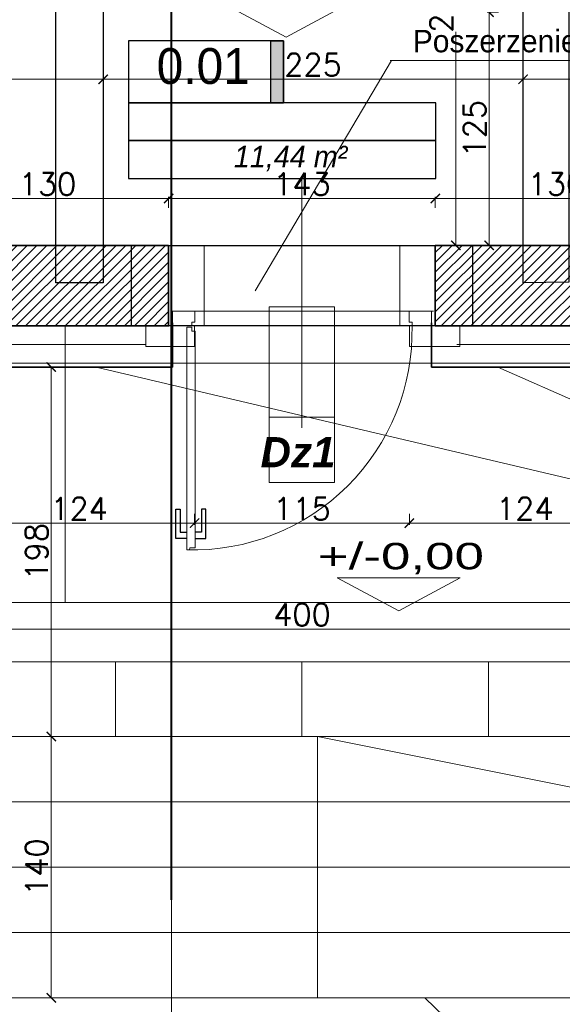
# Model space of a CAD drawing. Header units: millimetres. Extents: x -740 to 33545, y -26688 to 22494.
# Tile 126 of 256: x 10235 to 10526, y 9376 to 9904. Entities that reach past the tile are written whole.
import ezdxf
from ezdxf.lldxf.tags import DXFTag

# ---------------------------------------------------------------- set-up
doc = ezdxf.new("R2010")
doc.units = ezdxf.units.MM
doc.header["$MEASUREMENT"] = 0
doc.layers.get('Defpoints').update_dxf_attribs({"color": 252})
for name, color, linetype, lineweight in [('A_istniejące ściany', 252, 'Continuous', 35), ('A_izolacja', 252, 'Continuous', 9), ('A_l.przerywana', 252, 'ICAD_ISO03W100', 9), ('A_opisy', 252, 'Continuous', 15), ('A_ściany istniejące', 252, 'Continuous', 35), ('k_wyburzenia widoczne', 252, 'PNEUMATIC2', 18), ('l.przerywana', 252, 'ICAD_ISO03W100', 5), ('l.widokowa', 252, 'Continuous', 15), ('l.wypełnien', 252, 'Continuous', 5), ('wymiarowanie', 252, 'Continuous', 9)]:
    doc.layers.add(name, color=color, linetype=linetype, lineweight=lineweight)
for name, color, linetype in [('D-opis', 252, 'Continuous'), ('stolarka', 252, 'Continuous'), ('tabelki opis', 252, 'Continuous')]:
    doc.layers.add(name, color=color, linetype=linetype)
doc.styles.add('ARIALL', font='GOTHIC.TTF', dxfattribs={"height": 40})
doc.styles.add('PROFILE', font='GOTHIC.TTF', dxfattribs={"width": 0.8})
doc.styles.add('ROMANS', font='romans')
doc.styles.add('styl2', font='simplex.shx')
doc.linetypes.add('BATTING', pattern='A,0.00254,-2.54,[134,ltypeshp.shx,S=2.54,R=0,X=-2.54,Y=0],-5.08,[134,ltypeshp.shx,S=2.54,R=180,X=2.54,Y=0],-2.54', length=10.16254)
tags = doc.linetypes.add('DASH', pattern=[15, 10, -5]).pattern_tags.tags
tags[6:7] = [DXFTag(74, 4), DXFTag(75, 0), DXFTag(340, '0'), DXFTag(46, 0.0), DXFTag(50, 0.0), DXFTag(44, 0.0), DXFTag(45, 0.0)]
tags[4:5] = [DXFTag(74, 4), DXFTag(75, 0), DXFTag(340, '0'), DXFTag(46, 0.0), DXFTag(50, 0.0), DXFTag(44, 0.0), DXFTag(45, 0.0)]
tags = doc.linetypes.add('ICAD_ISO03W100', pattern=[30, 12, -18]).pattern_tags.tags
tags[6:7] = [DXFTag(74, 4), DXFTag(75, 0), DXFTag(340, '0'), DXFTag(46, 1.0), DXFTag(50, 0.0), DXFTag(44, 0.0), DXFTag(45, 0.0)]
tags[4:5] = [DXFTag(74, 4), DXFTag(75, 0), DXFTag(340, '0'), DXFTag(46, 1.0), DXFTag(50, 0.0), DXFTag(44, 0.0), DXFTag(45, 0.0)]
doc.linetypes.add('PNEUMATIC2', pattern='A,0.5,-0.25,["//",Standard,S=0.2,R=0,X=-0.1,Y=-0.1],-0.25', length=1)
doc.dimstyles.new('Skala 1-50', dxfattribs={"dimtxt": 12, "dimasz": 5, "dimexe": 1, "dimexo": 1, "dimgap": 1.5, "dimtad": 1, "dimdec": 1, "dimrnd": 0.5, "dimtxsty": 'styl2', "dimblk": 'ARCHTICK', "dimcen": 5, "dimadec": 0, "dimazin": 0, "dimtfac": 1, "dimtdec": 1, "dimtmove": 1, "dimatfit": 3, "dimldrblk": 'ARCHTICK', "dimfxl": 0, "dimlwd": -1, "dimlwe": -1, "dimarcsym": 0})

# ---------------------------------------------------------------- blocks, each defined once
blk = doc.blocks.new('_ArchTick')
at = {"color": 0, "linetype": 'ByBlock', "const_width": 0.15}
blk.add_lwpolyline([(-0.5, -0.5), (0.5, 0.5)], dxfattribs=at)
blk = doc.blocks.new('*D1743')
at = {"layer": 'Defpoints', "color": 0}
for p in [(10586.27, 9577.12), (10186.27, 9559.31), (10586.27, 9559.31)]:
    blk.add_point(p, dxfattribs=at)
at = {"layer": 'wymiarowanie', "color": 0}
for p, q in [((10186.27, 9572.12), (10186.27, 9578.12)), ((10186.27, 9577.12), (10586.27, 9577.12)), ((10586.27, 9572.12), (10586.27, 9578.12))]:
    blk.add_line(p, q, dxfattribs=at)
at = {"layer": 'wymiarowanie', "color": 0, "xscale": 5, "yscale": 5, "zscale": 5, "rotation": 180}
blk.add_blockref('_ArchTick', (10186.27, 9577.12), dxfattribs=at)
at = {"layer": 'wymiarowanie', "color": 0, "xscale": 5, "yscale": 5, "zscale": 5}
blk.add_blockref('_ArchTick', (10586.27, 9577.12), dxfattribs=at)
at = {"layer": 'wymiarowanie', "color": 0, "insert": (10386.27, 9584.92), "char_height": 12, "attachment_point": 5, "style": 'styl2'}
blk.add_mtext('400', dxfattribs=at)
blk = doc.blocks.new('*D1745')
at = {"layer": 'Defpoints', "color": 0}
for p in [(10244.45, 9717.58), (10244.45, 9519.58), (10251.82, 9519.58)]:
    blk.add_point(p, dxfattribs=at)
at = {"layer": 'wymiarowanie', "color": 0, "ltscale": 20}
for p, q in [((10246.82, 9717.58), (10252.82, 9717.58)), ((10251.82, 9717.58), (10251.82, 9519.58)), ((10246.82, 9519.58), (10252.82, 9519.58))]:
    blk.add_line(p, q, dxfattribs=at)
at = {"layer": 'wymiarowanie', "color": 0, "xscale": 5, "yscale": 5, "zscale": 5}
for p, rotation in [((10251.82, 9717.58), 90), ((10251.82, 9519.58), 270)]:
    blk.add_blockref('_ArchTick', p, dxfattribs=dict(at, rotation=rotation))
at = {"layer": 'wymiarowanie', "color": 0, "insert": (10244.02, 9618.58), "char_height": 12, "attachment_point": 5, "rotation": 90, "style": 'styl2'}
blk.add_mtext('198', dxfattribs=at)
blk = doc.blocks.new('*D1746')
at = {"layer": 'Defpoints', "color": 0}
for p in [(10244.45, 9519.58), (10237.57, 9379.58), (10251.82, 9379.58)]:
    blk.add_point(p, dxfattribs=at)
at = {"layer": 'wymiarowanie', "color": 0}
for p, q in [((10246.82, 9519.58), (10252.82, 9519.58)), ((10251.82, 9519.58), (10251.82, 9379.58)), ((10246.82, 9379.58), (10252.82, 9379.58))]:
    blk.add_line(p, q, dxfattribs=at)
at = {"layer": 'wymiarowanie', "color": 0, "xscale": 5, "yscale": 5, "zscale": 5}
for p, rotation in [((10251.82, 9519.58), 90), ((10251.82, 9379.58), 270)]:
    blk.add_blockref('_ArchTick', p, dxfattribs=dict(at, rotation=rotation))
at = {"layer": 'wymiarowanie', "color": 0, "insert": (10244.02, 9449.58), "char_height": 12, "attachment_point": 5, "rotation": 90, "style": 'styl2'}
blk.add_mtext('140', dxfattribs=at)
blk = doc.blocks.new('*D1886')
at = {"layer": 'Defpoints', "color": 0}
for p in [(10328.69, 9728.58), (10204.83, 9668.2), (10328.69, 9633.97)]:
    blk.add_point(p, dxfattribs=at)
at = {"layer": 'wymiarowanie', "color": 0}
for p, q in [((10204.83, 9638.97), (10204.83, 9632.97)), ((10328.69, 9638.97), (10328.69, 9632.97)), ((10204.83, 9633.97), (10328.69, 9633.97))]:
    blk.add_line(p, q, dxfattribs=at)
at = {"layer": 'wymiarowanie', "color": 0, "xscale": 5, "yscale": 5, "zscale": 5, "rotation": 180}
blk.add_blockref('_ArchTick', (10204.83, 9633.97), dxfattribs=at)
at = {"layer": 'wymiarowanie', "color": 0, "xscale": 5, "yscale": 5, "zscale": 5}
blk.add_blockref('_ArchTick', (10328.69, 9633.97), dxfattribs=at)
at = {"layer": 'wymiarowanie', "color": 0, "insert": (10266.76, 9641.62), "char_height": 12, "attachment_point": 5, "style": 'styl2'}
blk.add_mtext('124', dxfattribs=at)
blk = doc.blocks.new('*D1887')
at = {"layer": 'Defpoints', "color": 0}
for p in [(10328.69, 9728.58), (10443.84, 9728.58), (10443.84, 9633.97)]:
    blk.add_point(p, dxfattribs=at)
at = {"layer": 'wymiarowanie', "color": 0}
for p, q in [((10328.69, 9638.97), (10328.69, 9632.97)), ((10443.84, 9638.97), (10443.84, 9632.97)), ((10328.69, 9633.97), (10443.84, 9633.97))]:
    blk.add_line(p, q, dxfattribs=at)
at = {"layer": 'wymiarowanie', "color": 0, "xscale": 5, "yscale": 5, "zscale": 5, "rotation": 180}
blk.add_blockref('_ArchTick', (10328.69, 9633.97), dxfattribs=at)
at = {"layer": 'wymiarowanie', "color": 0, "xscale": 5, "yscale": 5, "zscale": 5}
blk.add_blockref('_ArchTick', (10443.84, 9633.97), dxfattribs=at)
at = {"layer": 'wymiarowanie', "color": 0, "insert": (10386.27, 9641.62), "char_height": 12, "attachment_point": 5, "style": 'styl2'}
blk.add_mtext('115', dxfattribs=at)
blk = doc.blocks.new('*D1888')
at = {"layer": 'Defpoints', "color": 0}
for p in [(10443.84, 9728.58), (10567.7, 9668.2), (10567.7, 9633.97)]:
    blk.add_point(p, dxfattribs=at)
at = {"layer": 'wymiarowanie', "color": 0}
for p, q in [((10443.84, 9638.97), (10443.84, 9632.97)), ((10567.7, 9638.97), (10567.7, 9632.97)), ((10443.84, 9633.97), (10567.7, 9633.97))]:
    blk.add_line(p, q, dxfattribs=at)
at = {"layer": 'wymiarowanie', "color": 0, "xscale": 5, "yscale": 5, "zscale": 5, "rotation": 180}
blk.add_blockref('_ArchTick', (10443.84, 9633.97), dxfattribs=at)
at = {"layer": 'wymiarowanie', "color": 0, "xscale": 5, "yscale": 5, "zscale": 5}
blk.add_blockref('_ArchTick', (10567.7, 9633.97), dxfattribs=at)
at = {"layer": 'wymiarowanie', "color": 0, "insert": (10505.77, 9641.62), "char_height": 12, "attachment_point": 5, "style": 'styl2'}
blk.add_mtext('124', dxfattribs=at)
blk = doc.blocks.new('*D2151')
at = {"layer": 'Defpoints', "color": 0}
for p in [(10204.83, 9724.58), (10328.69, 9728.58), (10328.69, 9186.8)]:
    blk.add_point(p, dxfattribs=at)
at = {"layer": 'wymiarowanie', "color": 0}
for p, q in [((10204.83, 9191.8), (10204.83, 9185.8)), ((10328.69, 9191.8), (10328.69, 9185.8)), ((10204.83, 9186.8), (10328.69, 9186.8))]:
    blk.add_line(p, q, dxfattribs=at)
at = {"layer": 'wymiarowanie', "color": 0, "xscale": 5, "yscale": 5, "zscale": 5, "rotation": 180}
blk.add_blockref('_ArchTick', (10204.83, 9186.8), dxfattribs=at)
at = {"layer": 'wymiarowanie', "color": 0, "xscale": 5, "yscale": 5, "zscale": 5}
blk.add_blockref('_ArchTick', (10328.69, 9186.8), dxfattribs=at)
at = {"layer": 'wymiarowanie', "color": 0, "insert": (10266.76, 9194.45), "char_height": 12, "attachment_point": 5, "style": 'styl2'}
blk.add_mtext('124', dxfattribs=at)
blk = doc.blocks.new('*D2152')
at = {"layer": 'Defpoints', "color": 0}
for p in [(10328.69, 9728.58), (10443.84, 9728.58), (10443.84, 9186.8)]:
    blk.add_point(p, dxfattribs=at)
at = {"layer": 'wymiarowanie', "color": 0}
for p, q in [((10328.69, 9191.8), (10328.69, 9185.8)), ((10443.84, 9191.8), (10443.84, 9185.8)), ((10328.69, 9186.8), (10443.84, 9186.8))]:
    blk.add_line(p, q, dxfattribs=at)
at = {"layer": 'wymiarowanie', "color": 0, "xscale": 5, "yscale": 5, "zscale": 5, "rotation": 180}
blk.add_blockref('_ArchTick', (10328.69, 9186.8), dxfattribs=at)
at = {"layer": 'wymiarowanie', "color": 0, "xscale": 5, "yscale": 5, "zscale": 5}
blk.add_blockref('_ArchTick', (10443.84, 9186.8), dxfattribs=at)
at = {"layer": 'wymiarowanie', "color": 0, "insert": (10386.27, 9194.45), "char_height": 12, "attachment_point": 5, "style": 'styl2'}
blk.add_mtext('115', dxfattribs=at)
blk = doc.blocks.new('*D2153')
at = {"layer": 'Defpoints', "color": 0}
for p in [(10443.84, 9728.58), (10567.7, 9717.58), (10567.7, 9186.8)]:
    blk.add_point(p, dxfattribs=at)
at = {"layer": 'wymiarowanie', "color": 0}
for p, q in [((10443.84, 9191.8), (10443.84, 9185.8)), ((10567.7, 9191.8), (10567.7, 9185.8)), ((10443.84, 9186.8), (10567.7, 9186.8))]:
    blk.add_line(p, q, dxfattribs=at)
at = {"layer": 'wymiarowanie', "color": 0, "xscale": 5, "yscale": 5, "zscale": 5, "rotation": 180}
blk.add_blockref('_ArchTick', (10443.84, 9186.8), dxfattribs=at)
at = {"layer": 'wymiarowanie', "color": 0, "xscale": 5, "yscale": 5, "zscale": 5}
blk.add_blockref('_ArchTick', (10567.7, 9186.8), dxfattribs=at)
at = {"layer": 'wymiarowanie', "color": 0, "insert": (10505.77, 9194.45), "char_height": 12, "attachment_point": 5, "style": 'styl2'}
blk.add_mtext('124', dxfattribs=at)
blk = doc.blocks.new('*D2222')
at = {"layer": 'Defpoints', "color": 0}
for p in [(10468.72, 9992.74), (10499.8, 9992.74), (10443.84, 9782.76)]:
    blk.add_point(p, dxfattribs=at)
at = {"layer": 'wymiarowanie', "color": 0}
for p, q in [((10473.72, 9992.74), (10467.72, 9992.74)), ((10468.72, 9992.74), (10468.72, 9926.95)), ((10468.72, 9782.76), (10468.72, 9897.22)), ((10463.72, 9782.76), (10469.72, 9782.76))]:
    blk.add_line(p, q, dxfattribs=at)
at = {"layer": 'wymiarowanie', "color": 0, "xscale": 5, "yscale": 5, "zscale": 5}
for p, rotation in [((10468.72, 9992.74), 90), ((10468.72, 9782.76), 270)]:
    blk.add_blockref('_ArchTick', p, dxfattribs=dict(at, rotation=rotation))
at = {"layer": 'wymiarowanie', "color": 0, "insert": (10460.92, 9912.09), "char_height": 12, "attachment_point": 5, "rotation": 90, "style": 'styl2'}
blk.add_mtext('210', dxfattribs=at)
blk = doc.blocks.new('*D2478')
at = {"layer": 'Defpoints', "color": 0}
for p in [(10007.19, 9907.76), (10279.59, 9907.76), (10279.59, 9871.75)]:
    blk.add_point(p, dxfattribs=at)
at = {"layer": 'wymiarowanie', "color": 0}
for p, q in [((10007.19, 9876.75), (10007.19, 9870.75)), ((10007.19, 9871.75), (10279.59, 9871.75)), ((10279.59, 9876.75), (10279.59, 9870.75))]:
    blk.add_line(p, q, dxfattribs=at)
at = {"layer": 'wymiarowanie', "color": 0, "xscale": 5, "yscale": 5, "zscale": 5, "rotation": 180}
blk.add_blockref('_ArchTick', (10007.19, 9871.75), dxfattribs=at)
at = {"layer": 'wymiarowanie', "color": 0, "xscale": 5, "yscale": 5, "zscale": 5}
blk.add_blockref('_ArchTick', (10279.59, 9871.75), dxfattribs=at)
at = {"layer": 'wymiarowanie', "color": 0, "insert": (10143.39, 9880.09), "char_height": 12, "attachment_point": 5, "style": 'styl2'}
blk.add_mtext('272,5', dxfattribs=at)
blk = doc.blocks.new('*D2479')
at = {"layer": 'Defpoints', "color": 0}
for p in [(10279.59, 9907.76), (10504.8, 9907.76), (10504.8, 9871.75)]:
    blk.add_point(p, dxfattribs=at)
at = {"layer": 'wymiarowanie', "color": 0}
for p, q in [((10279.59, 9876.75), (10279.59, 9870.75)), ((10279.59, 9871.75), (10504.8, 9871.75)), ((10504.8, 9876.75), (10504.8, 9870.75))]:
    blk.add_line(p, q, dxfattribs=at)
at = {"layer": 'wymiarowanie', "color": 0, "xscale": 5, "yscale": 5, "zscale": 5, "rotation": 180}
blk.add_blockref('_ArchTick', (10279.59, 9871.75), dxfattribs=at)
at = {"layer": 'wymiarowanie', "color": 0, "xscale": 5, "yscale": 5, "zscale": 5}
blk.add_blockref('_ArchTick', (10504.8, 9871.75), dxfattribs=at)
at = {"layer": 'wymiarowanie', "color": 0, "insert": (10392.19, 9879.55), "char_height": 12, "attachment_point": 5, "style": 'styl2'}
blk.add_mtext('225', dxfattribs=at)
blk = doc.blocks.new('*D2480')
at = {"layer": 'Defpoints', "color": 0}
for p in [(10504.8, 9907.76), (10769.66, 9907.76), (10769.66, 9871.75)]:
    blk.add_point(p, dxfattribs=at)
at = {"layer": 'wymiarowanie', "color": 0}
for p, q in [((10504.8, 9876.75), (10504.8, 9870.75)), ((10504.8, 9871.75), (10698.86, 9871.75)), ((10769.66, 9871.75), (10728.38, 9871.75)), ((10769.66, 9876.75), (10769.66, 9870.75))]:
    blk.add_line(p, q, dxfattribs=at)
at = {"layer": 'wymiarowanie', "color": 0, "xscale": 5, "yscale": 5, "zscale": 5, "rotation": 180}
blk.add_blockref('_ArchTick', (10504.8, 9871.75), dxfattribs=at)
at = {"layer": 'wymiarowanie', "color": 0, "xscale": 5, "yscale": 5, "zscale": 5}
blk.add_blockref('_ArchTick', (10769.66, 9871.75), dxfattribs=at)
at = {"layer": 'wymiarowanie', "color": 0, "insert": (10713.62, 9879.55), "char_height": 12, "attachment_point": 5, "style": 'styl2'}
blk.add_mtext('265', dxfattribs=at)
blk = doc.blocks.new('*D2656')
at = {"layer": 'Defpoints', "color": 0}
for p in [(10314.77, 9807.81), (10184.83, 9782.76), (10314.77, 9782.76)]:
    blk.add_point(p, dxfattribs=at)
at = {"layer": 'wymiarowanie', "color": 0}
for p, q in [((10184.83, 9802.81), (10184.83, 9808.81)), ((10314.77, 9802.81), (10314.77, 9808.81)), ((10184.83, 9807.81), (10314.77, 9807.81))]:
    blk.add_line(p, q, dxfattribs=at)
at = {"layer": 'wymiarowanie', "color": 0, "xscale": 5, "yscale": 5, "zscale": 5, "rotation": 180}
blk.add_blockref('_ArchTick', (10184.83, 9807.81), dxfattribs=at)
at = {"layer": 'wymiarowanie', "color": 0, "xscale": 5, "yscale": 5, "zscale": 5}
blk.add_blockref('_ArchTick', (10314.77, 9807.81), dxfattribs=at)
at = {"layer": 'wymiarowanie', "color": 0, "insert": (10249.8, 9815.61), "char_height": 12, "attachment_point": 5, "style": 'styl2'}
blk.add_mtext('130', dxfattribs=at)
blk = doc.blocks.new('*D2657')
at = {"layer": 'Defpoints', "color": 0}
for p in [(10457.77, 9807.81), (10314.77, 9782.76), (10457.77, 9782.76)]:
    blk.add_point(p, dxfattribs=at)
at = {"layer": 'wymiarowanie', "color": 0}
for p, q in [((10314.77, 9802.81), (10314.77, 9808.81)), ((10457.77, 9802.81), (10457.77, 9808.81)), ((10314.77, 9807.81), (10457.77, 9807.81))]:
    blk.add_line(p, q, dxfattribs=at)
at = {"layer": 'wymiarowanie', "color": 0, "xscale": 5, "yscale": 5, "zscale": 5, "rotation": 180}
blk.add_blockref('_ArchTick', (10314.77, 9807.81), dxfattribs=at)
at = {"layer": 'wymiarowanie', "color": 0, "xscale": 5, "yscale": 5, "zscale": 5}
blk.add_blockref('_ArchTick', (10457.77, 9807.81), dxfattribs=at)
at = {"layer": 'wymiarowanie', "color": 0, "insert": (10386.27, 9815.61), "char_height": 12, "attachment_point": 5, "style": 'styl2'}
blk.add_mtext('143', dxfattribs=at)
blk = doc.blocks.new('*D2658')
at = {"layer": 'Defpoints', "color": 0}
for p in [(10587.7, 9807.81), (10457.77, 9782.76), (10587.7, 9782.76)]:
    blk.add_point(p, dxfattribs=at)
at = {"layer": 'wymiarowanie', "color": 0}
for p, q in [((10457.77, 9802.81), (10457.77, 9808.81)), ((10587.7, 9802.81), (10587.7, 9808.81)), ((10457.77, 9807.81), (10587.7, 9807.81))]:
    blk.add_line(p, q, dxfattribs=at)
at = {"layer": 'wymiarowanie', "color": 0, "xscale": 5, "yscale": 5, "zscale": 5, "rotation": 180}
blk.add_blockref('_ArchTick', (10457.77, 9807.81), dxfattribs=at)
at = {"layer": 'wymiarowanie', "color": 0, "xscale": 5, "yscale": 5, "zscale": 5}
blk.add_blockref('_ArchTick', (10587.7, 9807.81), dxfattribs=at)
at = {"layer": 'wymiarowanie', "color": 0, "insert": (10522.73, 9815.61), "char_height": 12, "attachment_point": 5, "style": 'styl2'}
blk.add_mtext('130', dxfattribs=at)
blk = doc.blocks.new('*D2793')
at = {"layer": 'Defpoints', "color": 0}
for p in [(10486.59, 9907.76), (10504.8, 9907.76), (10279.59, 9782.76)]:
    blk.add_point(p, dxfattribs=at)
at = {"layer": 'wymiarowanie', "color": 0}
for p, q in [((10491.59, 9907.76), (10485.59, 9907.76)), ((10486.59, 9782.76), (10486.59, 9907.76)), ((10481.59, 9782.76), (10487.59, 9782.76))]:
    blk.add_line(p, q, dxfattribs=at)
at = {"layer": 'wymiarowanie', "color": 0, "xscale": 5, "yscale": 5, "zscale": 5}
for p, rotation in [((10486.59, 9907.76), 90), ((10486.59, 9782.76), 270)]:
    blk.add_blockref('_ArchTick', p, dxfattribs=dict(at, rotation=rotation))
at = {"layer": 'wymiarowanie', "color": 0, "insert": (10478.79, 9845.26), "char_height": 12, "attachment_point": 5, "rotation": 90, "style": 'styl2'}
blk.add_mtext('125', dxfattribs=at)

msp = doc.modelspace()

# ---------------------------------------------------------------- hatches: boundary and pattern name
at = {"layer": 'l.wypełnien'}
h = msp.add_hatch(dxfattribs=at)
h.set_pattern_fill('ANSI31', color=256, scale=30, style=0)
h.paths.add_polyline_path([(10913.66, 10402.52), (10997.39, 10402.52), (11117.42, 10402.52), (11176.61, 10402.52), (11176.61, 10401.46), (11164.43, 10401.46), (11164.43, 10399.14), (11180.1, 10399.14), (11180.1, 10402.52), (11291.35, 10402.52), (11291.35, 10359.34), (11212.91, 10359.34), (11212.91, 10281.34), (11174.51, 10281.34), (11174.51, 10359.34), (11117.42, 10359.34), (10913.66, 10359.34)])
h.paths.add_polyline_path([(11186.51, 10326.34), (11186.51, 10347.34), (11200.91, 10347.34), (11200.91, 10326.34)], flags=16)
h.paths.add_polyline_path([(11186.51, 10326.34), (11186.51, 10347.34), (11200.91, 10347.34), (11200.91, 10326.34)], flags=0)
h.paths.add_polyline_path([(11186.51, 10293.34), (11186.51, 10314.34), (11200.91, 10314.34), (11200.91, 10293.34)], flags=16)
h.paths.add_polyline_path([(11186.51, 10293.34), (11186.51, 10314.34), (11200.91, 10314.34), (11200.91, 10293.34)], flags=0)
h.paths.add_polyline_path([(11234.13, 9739.58), (11234.13, 9782.76), (11199.91, 9782.76), (11199.91, 9812.76), (11174.51, 9812.76), (11174.51, 9782.76), (11128.02, 9782.76), (11128.02, 9739.58)])
h.paths.add_polyline_path([(10477.77, 9782.76), (10504.8, 9782.76), (10504.8, 9762.76), (10529.35, 9762.99), (10529.35, 9782.76), (10587.7, 9782.76), (10587.7, 9739.58), (10477.77, 9739.58)])
h.paths.add_polyline_path([(10783.28, 9739.58), (10783.28, 9782.76), (10737.7, 9782.76), (10737.7, 9739.58)])
h.paths.add_polyline_path([(10978.02, 9739.58), (10978.02, 9782.76), (10933.28, 9782.76), (10933.28, 9739.58)])
h.paths.add_polyline_path([(10769.66, 10359.34), (10771.66, 10359.34), (10771.66, 10402.52), (10736.26, 10402.52), (10736.26, 10359.34)])
h.paths.add_polyline_path([(10457.77, 9739.58), (10457.77, 9782.76), (10477.77, 9782.76), (10477.77, 9739.58), (10470.93, 9739.58)])
h.paths.add_polyline_path([(10771.66, 10359.34), (10771.66, 10402.52), (10791.66, 10402.52), (10791.66, 10359.34)])
h.paths.add_polyline_path([(10913.66, 10359.34), (10913.66, 10402.52), (10893.66, 10402.52), (10893.66, 10359.34)])
h.paths.add_polyline_path([(10504.8, 9762.76), (10504.8, 9782.76), (10529.35, 9782.76), (10529.35, 9762.99)])
h = msp.add_hatch(dxfattribs=at)
h.set_pattern_fill('ANSI31', color=256, scale=30, style=0)
h.paths.add_polyline_path([(8887.19, 10131.59), (8887.19, 9739.58), (8988.77, 9739.58), (8988.77, 9782.76), (8932.19, 9782.76), (8932.19, 10131.59), (8913.43, 10131.59), (8902.43, 10131.59)])
h.paths.add_polyline_path([(10184.83, 9782.76), (10254.19, 9782.76), (10254.19, 9762.76), (10279.59, 9762.76), (10279.59, 9782.76), (10294.77, 9782.76), (10294.77, 9739.58), (10184.83, 9739.58)])
h.paths.add_polyline_path([(9635.2, 9739.58), (9635.2, 9782.76), (9538.82, 9782.76), (9538.82, 9739.58)])
h.paths.add_polyline_path([(9189.01, 9739.58), (9189.01, 9782.76), (9138.77, 9782.76), (9138.77, 9739.58)])
h.paths.add_polyline_path([(9835.02, 9739.58), (9835.02, 9782.76), (9785.2, 9782.76), (9785.2, 9739.58)])
h.paths.add_polyline_path([(10034.83, 9739.58), (10034.83, 9782.76), (9985.02, 9782.76), (9985.02, 9739.58)])
h.paths.add_polyline_path([(9388.82, 9739.58), (9388.82, 9782.76), (9339.01, 9782.76), (9339.01, 9739.58)])
h.paths.add_polyline_path([(10301.6, 9739.58), (10314.77, 9739.58), (10314.77, 9782.76), (10294.77, 9782.76), (10294.77, 9739.58)])
h.paths.add_polyline_path([(10254.19, 9762.76), (10279.59, 9762.76), (10279.59, 9782.76), (10254.19, 9782.76)])
at = {"layer": 'tabelki opis'}
msp.add_hatch(color=256, dxfattribs=at).paths.add_polyline_path([(10376.44, 9859.16), (10376.44, 9892.42), (10369.48, 9892.42), (10369.48, 9859.16)])

# ---------------------------------------------------------------- linework, layer by layer
at = {"layer": 'A_istniejące ściany'}
for points in [[(10279.59, 9782.76), (10184.83, 9782.76)], [(10314.77, 9782.76), (10279.59, 9782.76)], [(10504.8, 9782.76), (10457.77, 9782.76)], [(10316.77, 9717.58), (10316.77, 9741.28)], [(10455.77, 9741.28), (10455.77, 9717.58)], [(10184.83, 9739.58), (10302.45, 9739.58)], [(10470.93, 9739.58), (10587.7, 9739.58)]]:
    msp.add_lwpolyline(points, dxfattribs=at)
at = {"layer": 'A_istniejące ściany', "linetype": 'Continuous'}
msp.add_lwpolyline([(10587.7, 9782.76), (10504.8, 9782.76)], dxfattribs=at)
at = {"layer": 'A_izolacja', "linetype": 'BATTING', "ltscale": 0.1}
for points in [[(10182.83, 9729.58), (10302.45, 9729.58)], [(10469.24, 9729.58), (10589.7, 9729.58)]]:
    msp.add_lwpolyline(points, dxfattribs=at)
at = {"layer": 'A_izolacja'}
for points in [[(10202.83, 9719.58), (10316.77, 9719.58)], [(10455.77, 9719.58), (10589.7, 9719.58)]]:
    msp.add_lwpolyline(points, dxfattribs=at)
at = {"layer": 'A_izolacja', "lineweight": 35}
for points in [[(10202.83, 9717.58), (10316.77, 9717.58)], [(10455.77, 9717.58), (10569.7, 9717.58)]]:
    msp.add_lwpolyline(points, dxfattribs=at)
at = {"layer": 'A_l.przerywana', "lineweight": 30, "ltscale": 0.3}
msp.add_lwpolyline([(10477.77, 9739.58), (10294.77, 9739.58), (10294.77, 9782.76), (10477.77, 9782.76)], close=True, dxfattribs=at)
at = {"layer": 'A_l.przerywana', "ltscale": 0.3}
for points in [[(10328.69, 9782.76), (10443.84, 9782.76)], [(10316.77, 9719.58), (10455.77, 9719.58)]]:
    msp.add_lwpolyline(points, dxfattribs=at)
at = {"layer": 'A_opisy'}
msp.add_line((10386.27, 9684.91), (10386.27, 9818.38), dxfattribs=at)
at = {"layer": 'A_opisy', "ltscale": 0.3}
msp.add_lwpolyline([(10403.79, 9655.7), (10403.79, 9690.75), (10368.74, 9690.75), (10368.74, 9655.7)], close=True, dxfattribs=at)
at = {"layer": 'A_ściany istniejące'}
for points in [[(10301.6, 9739.58), (10314.77, 9739.58), (10314.77, 9782.76)], [(10470.93, 9739.58), (10457.77, 9739.58), (10457.77, 9782.76)]]:
    msp.add_lwpolyline(points, dxfattribs=at)
at = {"layer": 'D-opis', "linetype": 'DASH', "lineweight": 0, "ltscale": 2.5, "const_width": 1}
msp.add_lwpolyline([(10316.23, 9432.01), (10316.23, 10977.35)], dxfattribs=at)
at = {"layer": 'k_wyburzenia widoczne', "ltscale": 15}
for points in [[(10314.77, 9782.76), (10333.77, 9782.76)], [(10333.77, 9739.58), (10333.77, 9782.76)], [(10438.76, 9782.76), (10438.76, 9739.58)], [(10438.76, 9782.76), (10457.77, 9782.76)], [(10302.45, 9739.58), (10302.45, 9728.58)], [(10328.69, 9728.58), (10328.69, 9739.58)], [(10438.76, 9739.58), (10443.84, 9739.58)], [(10443.84, 9739.58), (10443.84, 9728.58)], [(10470.93, 9728.58), (10470.93, 9739.58)], [(10302.45, 9728.58), (10328.69, 9728.58)], [(10443.84, 9728.58), (10470.93, 9728.58)]]:
    msp.add_lwpolyline(points, dxfattribs=at)
at = {"layer": 'k_wyburzenia widoczne', "ltscale": 20}
for points in [[(10259.27, 9739.58), (10259.27, 9591.42)], [(10109.41, 9591.42), (10714.77, 9591.42)]]:
    msp.add_lwpolyline(points, dxfattribs=at)
at = {"layer": 'l.przerywana', "lineweight": 30, "ltscale": 0.3}
for points in [[(10254.19, 9927.76), (10279.59, 9927.76), (10279.59, 9762.76), (10254.19, 9762.76)], [(10504.8, 9927.76), (10529.35, 9927.76), (10529.35, 9762.99), (10504.8, 9762.76)]]:
    msp.add_lwpolyline(points, close=True, dxfattribs=at)
at = {"layer": 'l.przerywana', "ltscale": 0.3}
msp.add_lwpolyline([(10316.77, 9747.58), (10455.76, 9747.58), (10455.76, 9739.58), (10316.77, 9739.58)], close=True, dxfattribs=at)
at = {"layer": 'l.widokowa'}
for points in [[(10186.27, 9714.58), (10186.27, 9519.58), (10586.27, 9519.58), (10586.27, 9711.58)], [(10046.27, 9711.58), (10046.27, 9379.58), (10726.27, 9379.58), (10726.27, 9711.58)], [(10186.27, 9484.58), (10586.27, 9484.58)], [(10186.27, 9449.58), (10586.27, 9449.58)], [(10186.27, 9414.58), (10586.27, 9414.58)]]:
    msp.add_lwpolyline(points, dxfattribs=at)
at = {"layer": 'l.wypełnien'}
for points in [[(10186.27, 9559.58), (10286.27, 9559.58), (10286.27, 9519.58), (10186.27, 9519.58), (10186.27, 9559.58)], [(10286.27, 9559.58), (10386.27, 9559.58), (10386.27, 9519.58), (10286.27, 9519.58), (10286.27, 9559.58)], [(10386.27, 9559.58), (10486.27, 9559.58), (10486.27, 9519.58), (10386.27, 9519.58), (10386.27, 9559.58)], [(10486.27, 9559.58), (10586.27, 9559.58), (10586.27, 9519.58), (10486.27, 9519.58), (10486.27, 9559.58)]]:
    msp.add_lwpolyline(points, dxfattribs=at)
at = {"layer": 'stolarka', "lineweight": 9}
for p, q in [((10315.77, 9747.58), (10328.77, 9747.58)), ((10316.77, 9739.58), (10316.77, 9747.58)), ((10328.77, 9747.58), (10328.77, 9741.56)), ((10456.77, 9747.58), (10443.77, 9747.58)), ((10443.77, 9747.58), (10443.77, 9741.56)), ((10455.77, 9739.58), (10455.77, 9747.58)), ((10328.77, 9741.56), (10327.25, 9741.56)), ((10327.25, 9741.56), (10327.25, 9739.58)), ((10443.77, 9741.56), (10445.28, 9741.56)), ((10445.28, 9741.56), (10445.28, 9739.58)), ((10327.25, 9739.58), (10315.77, 9739.58)), ((10327.25, 9739.01), (10324.47, 9739.01)), ((10324.47, 9739.01), (10324.47, 9619.58)), ((10327.25, 9736.71), (10327.25, 9739.01)), ((10328.99, 9736.71), (10327.25, 9736.71)), ((10328.99, 9620.74), (10328.99, 9736.71)), ((10445.28, 9739.58), (10456.77, 9739.58)), ((10324.47, 9619.58), (10325.97, 9619.59)), ((10325.97, 9619.59), (10326.15, 9620.74)), ((10326.15, 9620.74), (10328.99, 9620.74))]:
    msp.add_line(p, q, dxfattribs=at)
at = {"layer": 'stolarka'}
for p, q in [((10318.66, 9625.65), (10318.66, 9641.32)), ((10318.66, 9641.32), (10320.99, 9641.32)), ((10320.99, 9641.32), (10320.99, 9629.13)), ((10334.79, 9641.32), (10332.47, 9641.32)), ((10332.47, 9641.32), (10332.47, 9629.13)), ((10334.79, 9625.65), (10334.79, 9641.32)), ((10320.99, 9629.13), (10324.47, 9629.13)), ((10332.47, 9629.13), (10328.99, 9629.13)), ((10324.47, 9625.65), (10318.66, 9625.65)), ((10328.99, 9625.65), (10334.79, 9625.65))]:
    msp.add_line(p, q, dxfattribs=at)
at = {"layer": 'stolarka', "lineweight": 9}
msp.add_lwpolyline([(10316.23, 9432.01), (10316.23, 9332.01)], dxfattribs=at)
at = {"layer": 'stolarka', "linetype": 'ICAD_ISO03W100', "lineweight": 13, "ltscale": 0.3}
msp.add_arc((10327.75, 9737.1), 117.56, 268.4014, 1.2108, dxfattribs=at)
at = {"layer": 'tabelki opis'}
for points in [[(10376.44, 9892.42), (10293.28, 9892.42), (10293.28, 9859.16), (10376.44, 9859.16), (10376.44, 9892.42)], [(10293.28, 9838.89), (10458.02, 9838.89), (10458.02, 9859.16), (10293.28, 9859.16), (10293.28, 9838.89)], [(10293.28, 9818.61), (10458.02, 9818.61), (10458.02, 9838.89), (10293.28, 9838.89), (10293.28, 9818.61)]]:
    msp.add_lwpolyline(points, dxfattribs=at)
msp.add_lwpolyline([(10376.44, 9859.16), (10369.48, 9859.16), (10369.48, 9892.42), (10376.44, 9892.42)], close=True, dxfattribs=at)
at = {"layer": 'wymiarowanie'}
for p, q in [((10361.13, 9758.46), (10434.34, 9881.87)), ((10433.57, 9881.87), (10697.23, 9881.87)), ((10737.86, 9608.55), (10275.96, 9717.58)), ((10737.86, 9608.55), (10491.32, 9717.58)), ((10394.57, 9519.58), (10394.57, 9379.58)), ((10394.57, 9519.58), (10571.27, 9484.27)), ((10452.14, 9379.58), (10515.77, 9318.51))]:
    msp.add_line(p, q, dxfattribs=at)
at = {"layer": 'wymiarowanie', "linetype": 'ByBlock'}
for points in [[(10377.75, 9894.27), (10410.7, 9912), (10344.8, 9912)], [(10438.11, 9586.86), (10471.07, 9604.58), (10405.16, 9604.58)]]:
    msp.add_lwpolyline(points, close=True, dxfattribs=at)
at = {"layer": 'wymiarowanie'}
msp.add_lwpolyline([(10368.74, 9749.78), (10403.79, 9749.78), (10403.79, 9690.75), (10368.74, 9690.75)], close=True, dxfattribs=at)

# ---------------------------------------------------------------- texts
at = {"layer": 'A_opisy', "ltscale": 0.3, "insert": (10404.27, 9663.84), "char_height": 16.2, "width": 109.7533, "attachment_point": 9, "style": 'ARIALL'}
msp.add_mtext('{\\fArial|b1|i1|c238|p34;Dz1}', dxfattribs=at)
at = {"layer": 'tabelki opis', "attachment_point": 1}
for s, insert, char_height, width in [('{\\fCentury Gothic|b0|i0|c238|p34;0.01}', (10308.33, 9888.47), 19.2, 56.7), ('{\\fCentury Gothic|b0|i1|c238|p34;11,44 m²}', (10349.74, 9836.12), 11.52, 68.7387)]:
    msp.add_mtext(s, dxfattribs=dict(at, insert=insert, char_height=char_height, width=width))
at = {"layer": 'wymiarowanie', "style": 'PROFILE', "width": 1.5}
msp.add_text('+/-0,00', height=14.149, dxfattribs=at).set_placement((10394.7, 9609.18))
at = {"layer": 'wymiarowanie', "linetype": 'Continuous', "insert": (10765.03, 9898.22), "char_height": 12, "width": 327.6277, "attachment_point": 3, "style": 'ROMANS'}
msp.add_mtext('{\\fCentury Gothic|b0|i0|c238|p0;Poszerzenie istniejącego otworu }{\\fCentury Gothic|b0|i0|c238|p0;drzwiowego }', dxfattribs=at)

# ---------------------------------------------------------------- dimensions: what is measured, and where the dimension line sits
at = {"layer": 'wymiarowanie'}
dim = msp.add_linear_dim(base=(10468.72, 9992.74), p1=(10443.84, 9782.76), p2=(10499.8, 9992.74), angle=90, dimstyle='Skala 1-50', dxfattribs=at)
dim.commit()
dim.dimension.update_dxf_attribs({"geometry": '*D2222', "text_midpoint": (10468.72, 9912.09), "dimtype": 160})
for base, p1, p2, picture, middle in [((10486.59, 9907.76), (10279.59, 9782.76), (10504.8, 9907.76), '*D2793', (10478.79, 9845.26)), ((10251.82, 9379.58), (10244.45, 9519.58), (10237.57, 9379.58), '*D1746', (10244.02, 9449.58))]:
    dim = msp.add_linear_dim(base=base, p1=p1, p2=p2, angle=90, dimstyle='Skala 1-50', dxfattribs=at)
    dim.commit()
    dim.dimension.update_dxf_attribs({"geometry": picture, "text_midpoint": middle})
for base, p1, p2, picture, middle in [((10279.59, 9871.75), (10007.19, 9907.76), (10279.59, 9907.76), '*D2478', (10143.39, 9880.09)), ((10504.8, 9871.75), (10279.59, 9907.76), (10504.8, 9907.76), '*D2479', (10392.19, 9879.55)), ((10314.77, 9807.81), (10184.83, 9782.76), (10314.77, 9782.76), '*D2656', (10249.8, 9815.61)), ((10457.77, 9807.81), (10314.77, 9782.76), (10457.77, 9782.76), '*D2657', (10386.27, 9815.61)), ((10587.7, 9807.81), (10457.77, 9782.76), (10587.7, 9782.76), '*D2658', (10522.73, 9815.61)), ((10328.69, 9633.97), (10204.83, 9668.2), (10328.69, 9728.58), '*D1886', (10266.76, 9641.62)), ((10328.69, 9186.8), (10204.83, 9724.58), (10328.69, 9728.58), '*D2151', (10266.76, 9194.45)), ((10443.8388, 9633.9728), (10328.6921, 9728.5762), (10443.8388, 9728.5762), '*D1887', (10386.2655, 9641.6228)), ((10443.8388, 9186.8006), (10328.6921, 9728.5762), (10443.8388, 9728.5762), '*D2152', (10386.2655, 9194.4506)), ((10567.7, 9633.97), (10443.84, 9728.58), (10567.7, 9668.2), '*D1888', (10505.77, 9641.62)), ((10567.7, 9186.8), (10443.84, 9728.58), (10567.7, 9717.58), '*D2153', (10505.77, 9194.45)), ((10586.27, 9577.12), (10186.27, 9559.31), (10586.27, 9559.31), '*D1743', (10386.27, 9584.92))]:
    dim = msp.add_linear_dim(base=base, p1=p1, p2=p2, dimstyle='Skala 1-50', dxfattribs=at)
    dim.commit()
    dim.dimension.update_dxf_attribs({"geometry": picture, "text_midpoint": middle})
dim = msp.add_linear_dim(base=(10769.66, 9871.75), p1=(10504.8, 9907.76), p2=(10769.66, 9907.76), dimstyle='Skala 1-50', dxfattribs=at)
dim.commit()
dim.dimension.update_dxf_attribs({"geometry": '*D2480', "text_midpoint": (10713.62, 9871.75), "dimtype": 160})
at = {"layer": 'wymiarowanie', "ltscale": 20}
dim = msp.add_linear_dim(base=(10251.82, 9519.58), p1=(10244.45, 9717.58), p2=(10244.45, 9519.58), angle=90, dimstyle='Skala 1-50', dxfattribs=at)
dim.commit()
dim.dimension.update_dxf_attribs({"geometry": '*D1745', "text_midpoint": (10244.02, 9618.58)})

doc.saveas('drawing.dxf')
